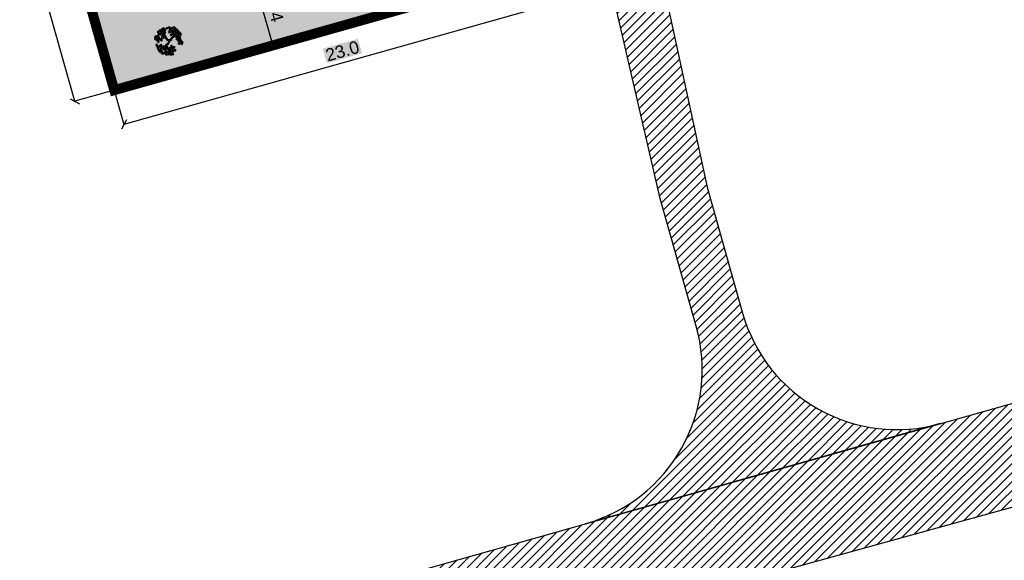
# Model space of a CAD drawing. Header units: metres. Extents: x 705847 to 708930, y 4313677 to 4316580.
# Tile 8 of 218: x 707612 to 707661, y 4313990 to 4314017. Entities that reach past the tile are written whole.
import ezdxf

# ---------------------------------------------------------------- set-up
doc = ezdxf.new("R2010")
doc.units = ezdxf.units.M
doc.header["$LTSCALE"] = 0.5
doc.header["$PDMODE"] = 35
doc.header["$PDSIZE"] = 0.3
doc.linetypes.add('JIS_09_08', pattern=[10.75, 8, -0.55, 0.55, -0.55, 0.55, -0.55])
doc.layers.add('zelen', color=69, linetype='Continuous')
doc.layers.add('Граница УЧАСТКА', color=7, linetype='Continuous', lineweight=140)
doc.layers.add('Штрих ГАЗОН', color=7, linetype='Continuous', true_color=0xc8e389)
doc.layers.add('штрих ПРОЕЗДЫ', color=7, linetype='Continuous', true_color=0x415676)
doc.styles.get("Standard").update_dxf_attribs({"font": 'arial.ttf'})
doc.linetypes.add('FENCELINE1', pattern='A,6.35,-2.54,[133,ltypeshp.shx,S=2.54,R=0,X=-2.54,Y=0],-2.54,25.4', length=36.83)
doc.dimstyles.new('300', dxfattribs={"dimscale": 0.5, "dimtxt": 1.25, "dimasz": 0.75, "dimexe": 0, "dimexo": 0, "dimgap": 0.5, "dimtad": 1, "dimdec": 1, "dimzin": 0, "dimdsep": 46, "dimtxsty": 'Standard', "dimblk": 'OBLIQUE', "dimcen": 0, "dimclrd": 256, "dimclre": 256, "dimclrt": 256, "dimadec": 1, "dimazin": 0, "dimtfac": 1, "dimtdec": 1, "dimtofl": 0, "dimtmove": 0, "dimatfit": 3, "dimfxl": 3, "dimtfill": 2, "dimtfillclr": 7, "dimtolj": 1, "dimtzin": 0, "dimlwd": 25, "dimlwe": -1, "dimarcsym": 0})
pattern_1 = [(45, (0, 0), (-0.224506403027, 0.224506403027), [])]

# ---------------------------------------------------------------- blocks, each defined once
blk = doc.blocks.new('z_98')
at = {"color": 92, "linetype": 'Continuous'}
for p, q in [((-287, 359), (-237, 365)), ((-277, 327), (-287, 359)), ((-283, 404), (-250, 431)), ((-280, 380), (-283, 404)), ((-251, 376), (-280, 380)), ((-221, 417), (-251, 376)), ((-250, 431), (-221, 417)), ((-237, 365), (-219, 341)), ((-219, 341), (-235, 322)), ((-222, 354), (-189, 381)), ((-219, 329), (-222, 354)), ((-219, 429), (-187, 456)), ((-216, 405), (-219, 429)), ((-187, 401), (-216, 405)), ((-189, 381), (-160, 366)), ((-160, 366), (-189, 326)), ((-187, 456), (-157, 442)), ((-157, 442), (-187, 401)), ((-158, 378), (-125, 405)), ((-155, 354), (-158, 378)), ((-158, 321), (-126, 348)), ((-126, 350), (-155, 354)), ((-96, 391), (-126, 350)), ((-126, 348), (-96, 334)), ((-125, 405), (-96, 391)), ((-95, 346), (-62, 373)), ((-91, 321), (-95, 346)), ((-62, 373), (-33, 358)), ((-33, 358), (-62, 317)), ((-1, 417), (16, 456)), ((14, 397), (-1, 417)), ((42, 407), (14, 397)), ((16, 456), (48, 457)), ((48, 457), (42, 407)), ((56, 418), (67, 445)), ((88, 379), (56, 418)), ((63, 350), (75, 377)), ((95, 311), (63, 350)), ((67, 445), (92, 442)), ((75, 377), (99, 374)), ((109, 404), (88, 379)), ((92, 442), (109, 404)), ((99, 374), (117, 336)), ((110, 404), (126, 444)), ((125, 384), (110, 404)), ((152, 395), (125, 384)), ((126, 444), (159, 445)), ((159, 445), (152, 395)), ((166, 406), (178, 433)), ((198, 367), (166, 406)), ((174, 338), (185, 365)), ((206, 299), (174, 338)), ((178, 433), (202, 430)), ((183, 389), (199, 428)), ((197, 369), (183, 389)), ((185, 365), (210, 362)), ((225, 380), (197, 369)), ((220, 391), (198, 367)), ((199, 428), (232, 430)), ((202, 430), (220, 391)), ((210, 362), (227, 323)), ((232, 430), (225, 380)), ((239, 390), (251, 418)), ((271, 351), (239, 390)), ((247, 323), (258, 350)), ((251, 418), (275, 415)), ((258, 350), (283, 347)), ((268, 325), (285, 364)), ((293, 376), (271, 351)), ((275, 415), (293, 376)), ((283, 347), (300, 308)), ((285, 364), (317, 366)), ((317, 366), (310, 316)), ((325, 326), (336, 354)), ((336, 354), (360, 351)), ((360, 351), (378, 312)), ((-474, 77), (-445, 92)), ((-472, 35), (-474, 77)), ((-451, 23), (-472, 35)), ((-455, 143), (-426, 157)), ((-453, 100), (-455, 143)), ((-432, 88), (-453, 100)), ((-430, 44), (-451, 23)), ((-445, 92), (-430, 44)), ((-438, 4), (-413, 48)), ((-408, -7), (-438, 4)), ((-436, 216), (-407, 231)), ((-435, 173), (-436, 216)), ((-413, 161), (-435, 173)), ((-411, 109), (-432, 88)), ((-426, 157), (-411, 109)), ((-417, 282), (-388, 296)), ((-416, 239), (-417, 282)), ((-394, 227), (-416, 239)), ((-393, 182), (-413, 161)), ((-413, 48), (-383, 47)), ((-378, 23), (-408, -7)), ((-407, 231), (-393, 182)), ((-400, 143), (-375, 187)), ((-370, 132), (-400, 143)), ((-374, 248), (-394, 227)), ((-389, 90), (-360, 104)), ((-388, 47), (-389, 90)), ((-388, 296), (-374, 248)), ((-366, 35), (-388, 47)), ((-383, 47), (-378, 23)), ((-375, 187), (-346, 186)), ((-370, 155), (-341, 170)), ((-340, 162), (-370, 132)), ((-369, 113), (-370, 155)), ((-347, 101), (-369, 113)), ((-345, 56), (-366, 35)), ((-360, 104), (-345, 56)), ((-353, 17), (-328, 61)), ((-323, 6), (-353, 17)), ((-327, 122), (-347, 101)), ((-346, 186), (-340, 162)), ((-343, 227), (-293, 234)), ((-334, 196), (-343, 227)), ((-341, 170), (-327, 122)), ((-340, 273), (-307, 300)), ((-336, 249), (-340, 273)), ((-307, 245), (-336, 249)), ((-292, 191), (-334, 196)), ((-328, 61), (-299, 60)), ((-293, 36), (-323, 6)), ((-322, 94), (-272, 100)), ((-312, 63), (-322, 94)), ((-319, 140), (-286, 166)), ((-315, 115), (-319, 140)), ((-286, 111), (-315, 115)), ((-270, 57), (-312, 63)), ((-307, 300), (-278, 286)), ((-278, 286), (-307, 245)), ((-299, 60), (-293, 36)), ((-293, 234), (-276, 210)), ((-276, 210), (-292, 191)), ((-286, 166), (-256, 152)), ((-256, 152), (-286, 111)), ((-235, 322), (-277, 327)), ((-276, 298), (-243, 325)), ((-273, 273), (-276, 298)), ((-243, 270), (-273, 273)), ((-272, 100), (-255, 76)), ((-255, 76), (-270, 57)), ((-255, 164), (-222, 191)), ((-251, 140), (-255, 164)), ((-222, 136), (-251, 140)), ((-243, 325), (-214, 310)), ((-214, 310), (-243, 270)), ((-225, 308), (-175, 314)), ((-216, 277), (-225, 308)), ((-222, 191), (-193, 177)), ((-193, 177), (-222, 136)), ((-189, 326), (-219, 329)), ((-174, 271), (-216, 277)), ((-188, 154), (-138, 161)), ((-178, 123), (-188, 154)), ((-184, 200), (-152, 227)), ((-181, 176), (-184, 200)), ((-152, 172), (-181, 176)), ((-136, 118), (-178, 123)), ((-175, 314), (-158, 290)), ((-158, 290), (-174, 271)), ((-162, 275), (-112, 282)), ((-152, 244), (-162, 275)), ((-155, 297), (-158, 321)), ((-126, 293), (-155, 297)), ((-110, 239), (-152, 244)), ((-152, 227), (-122, 213)), ((-122, 213), (-152, 172)), ((-138, 161), (-121, 137)), ((-121, 137), (-136, 118)), ((-96, 334), (-126, 293)), ((-121, 225), (-88, 252)), ((-117, 200), (-121, 225)), ((-88, 196), (-117, 200)), ((-112, 282), (-95, 258)), ((-95, 258), (-110, 239)), ((-62, 317), (-91, 321)), ((-88, 252), (-59, 237)), ((-59, 237), (-88, 196)), ((49, 283), (65, 323)), ((63, 263), (49, 283)), ((91, 274), (63, 263)), ((65, 323), (98, 324)), ((98, 324), (91, 274)), ((117, 336), (95, 311)), ((105, 285), (116, 312)), ((137, 246), (105, 285)), ((113, 217), (124, 244)), ((145, 178), (113, 217)), ((116, 312), (141, 309)), ((124, 244), (148, 241)), ((136, 238), (152, 277)), ((150, 218), (136, 238)), ((159, 270), (137, 246)), ((141, 309), (159, 270)), ((166, 202), (145, 178)), ((148, 241), (166, 202)), ((178, 228), (150, 218)), ((152, 277), (185, 278)), ((160, 102), (176, 141)), ((174, 82), (160, 102)), ((202, 92), (174, 82)), ((176, 141), (208, 142)), ((185, 278), (178, 228)), ((192, 239), (204, 266)), ((224, 200), (192, 239)), ((200, 171), (211, 199)), ((232, 132), (200, 171)), ((208, 142), (202, 92)), ((204, 266), (228, 263)), ((227, 323), (206, 299)), ((211, 199), (235, 195)), ((216, 103), (227, 130)), ((248, 64), (216, 103)), ((223, 35), (235, 62)), ((255, -4), (223, 35)), ((246, 225), (224, 200)), ((227, 130), (252, 127)), ((228, 263), (246, 225)), ((253, 157), (232, 132)), ((235, 195), (253, 157)), ((235, 62), (259, 59)), ((279, 284), (247, 323)), ((269, 89), (248, 64)), ((252, 127), (269, 89)), ((277, 21), (255, -4)), ((256, 180), (272, 219)), ((270, 160), (256, 180)), ((259, 59), (277, 21)), ((283, 305), (268, 325)), ((298, 170), (270, 160)), ((272, 219), (305, 220)), ((300, 308), (279, 284)), ((310, 316), (283, 305)), ((289, 39), (305, 78)), ((303, 19), (289, 39)), ((305, 220), (298, 170)), ((331, 29), (303, 19)), ((305, 78), (338, 79)), ((312, 181), (324, 208)), ((344, 142), (312, 181)), ((320, 113), (331, 141)), ((352, 74), (320, 113)), ((324, 208), (348, 205)), ((357, 287), (325, 326)), ((331, 141), (355, 137)), ((338, 79), (331, 29)), ((332, 258), (343, 286)), ((364, 219), (332, 258)), ((341, 203), (357, 242)), ((356, 183), (341, 203)), ((343, 286), (368, 283)), ((366, 167), (344, 142)), ((345, 40), (357, 67)), ((377, 1), (345, 40)), ((348, 205), (366, 167)), ((373, 99), (352, 74)), ((355, 137), (373, 99)), ((383, 193), (356, 183)), ((378, 312), (357, 287)), ((357, 242), (390, 243)), ((357, 67), (381, 64)), ((385, 244), (364, 219)), ((368, 283), (385, 244)), ((399, 26), (377, 1)), ((378, 59), (395, 98)), ((393, 39), (378, 59)), ((381, 64), (399, 26)), ((390, 243), (383, 193)), ((420, 49), (393, 39)), ((395, 98), (427, 99)), ((398, 204), (409, 231)), ((430, 165), (398, 204)), ((405, 136), (416, 163)), ((437, 97), (405, 136)), ((409, 231), (433, 228)), ((416, 163), (441, 160)), ((427, 99), (420, 49)), ((451, 189), (430, 165)), ((433, 228), (451, 189)), ((435, 60), (446, 87)), ((467, 21), (435, 60)), ((458, 121), (437, 97)), ((441, 160), (458, 121)), ((442, -8), (453, 19)), ((446, 87), (470, 84)), ((453, 19), (478, 16)), ((488, 46), (467, 21)), ((470, 84), (488, 46)), ((478, 16), (495, -22)), ((-457, -121), (-432, -100)), ((-447, -162), (-457, -121)), ((-453, -53), (-428, -32)), ((-442, -94), (-453, -53)), ((-423, -169), (-447, -162)), ((-419, -101), (-442, -94)), ((-432, -100), (-407, -144)), ((-428, -32), (-403, -76)), ((-407, -144), (-423, -169)), ((-403, -76), (-419, -101)), ((-415, -275), (-390, -254)), ((-405, -316), (-415, -275)), ((-410, -207), (-385, -186)), ((-400, -248), (-410, -207)), ((-407, -184), (-392, -136)), ((-375, -189), (-407, -184)), ((-381, -323), (-405, -316)), ((-376, -255), (-400, -248)), ((-392, -136), (-363, -131)), ((-390, -254), (-365, -298)), ((-385, -186), (-361, -230)), ((-365, -298), (-381, -323)), ((-361, -230), (-376, -255)), ((-352, -153), (-375, -189)), ((-366, -181), (-340, -161)), ((-355, -222), (-366, -181)), ((-365, -338), (-349, -290)), ((-363, -131), (-352, -153)), ((-361, -113), (-336, -93)), ((-350, -154), (-361, -113)), ((-332, -230), (-355, -222)), ((-327, -162), (-350, -154)), ((-349, -290), (-320, -285)), ((-340, -161), (-316, -205)), ((-336, -93), (-311, -137)), ((-316, -205), (-332, -230)), ((-309, -307), (-332, -343)), ((-311, -137), (-327, -162)), ((-320, -285), (-309, -307)), ((-319, -343), (-293, -322)), ((-315, -245), (-300, -197)), ((-283, -249), (-315, -245)), ((-314, -275), (-289, -254)), ((-303, -316), (-314, -275)), ((-311, -159), (-286, -138)), ((-301, -200), (-311, -159)), ((-307, -91), (-282, -70)), ((-296, -132), (-307, -91)), ((-280, -323), (-303, -316)), ((-277, -207), (-301, -200)), ((-300, -197), (-271, -192)), ((-273, -139), (-296, -132)), ((-293, -322), (-269, -366)), ((-289, -254), (-264, -298)), ((-286, -138), (-262, -182)), ((-260, -214), (-283, -249)), ((-282, -70), (-257, -114)), ((-264, -298), (-280, -323)), ((-262, -182), (-277, -207)), ((-257, -114), (-273, -139)), ((-271, -192), (-260, -214)), ((-264, -313), (-239, -292)), ((-254, -354), (-264, -313)), ((-261, -222), (-246, -174)), ((-229, -227), (-261, -222)), ((-260, -244), (-235, -224)), ((-249, -285), (-260, -244)), ((-226, -293), (-249, -285)), ((-246, -174), (-217, -169)), ((-239, -292), (-215, -336)), ((-235, -224), (-210, -268)), ((-206, -191), (-229, -227)), ((-210, -268), (-226, -293)), ((-217, -169), (-206, -191)), ((-214, -376), (-199, -328)), ((-206, -318), (-180, -297)), ((-195, -359), (-206, -318)), ((-203, -184), (-178, -163)), ((-193, -225), (-203, -184)), ((-201, -249), (-176, -229)), ((-190, -290), (-201, -249)), ((-199, -116), (-173, -95)), ((-188, -157), (-199, -116)), ((-199, -328), (-170, -323)), ((-169, -232), (-193, -225)), ((-167, -298), (-190, -290)), ((-165, -164), (-188, -157)), ((-180, -297), (-156, -341)), ((-178, -163), (-153, -207)), ((-176, -229), (-151, -273)), ((-173, -95), (-149, -139)), ((-170, -323), (-159, -345)), ((-153, -207), (-169, -232)), ((-151, -273), (-167, -298)), ((-149, -139), (-165, -164)), ((-155, -381), (-140, -333)), ((-153, -248), (-137, -199)), ((-121, -252), (-153, -248)), ((-140, -333), (-111, -328)), ((-137, -199), (-108, -194)), ((-98, -216), (-121, -252)), ((-117, -274), (-66, -270)), ((-108, -306), (-117, -274)), ((-111, -328), (-100, -350)), ((-108, -194), (-98, -216)), ((-66, -313), (-108, -306)), ((-66, -270), (-50, -294)), ((-50, -294), (-66, -313)), ((-56, -306), (-6, -301)), ((-48, -337), (-56, -306)), ((-7, -284), (0, -255)), ((31, -317), (-7, -284)), ((-6, -301), (10, -326)), ((10, -326), (-6, -344)), ((0, -255), (25, -254)), ((17, -362), (23, -333)), ((23, -333), (48, -332)), ((25, -254), (48, -289)), ((48, -289), (31, -317)), ((46, -302), (96, -297)), ((54, -333), (46, -302)), ((48, -332), (72, -367)), ((96, -340), (54, -333)), ((96, -297), (112, -322)), ((112, -322), (96, -340)), ((106, -334), (156, -329)), ((115, -365), (106, -334)), ((155, -311), (162, -283)), ((193, -345), (155, -311)), ((156, -329), (173, -354)), ((162, -283), (187, -282)), ((169, -52), (185, -13)), ((183, -72), (169, -52)), ((211, -62), (183, -72)), ((185, -13), (218, -12)), ((187, -282), (210, -317)), ((210, -317), (193, -345)), ((218, -12), (211, -62)), ((225, -51), (237, -24)), ((257, -90), (225, -51)), ((233, -119), (244, -91)), ((265, -158), (233, -119)), ((237, -24), (261, -27)), ((244, -91), (268, -95)), ((279, -65), (257, -90)), ((261, -27), (279, -65)), ((286, -133), (265, -158)), ((268, -95), (286, -133)), ((277, -57), (293, -18)), ((292, -77), (277, -57)), ((319, -67), (292, -77)), ((293, -18), (326, -17)), ((326, -17), (319, -67)), ((334, -56), (345, -29)), ((366, -95), (334, -56)), ((341, -124), (352, -97)), ((373, -163), (341, -124)), ((345, -29), (369, -32)), ((352, -97), (377, -100)), ((353, -28), (364, -1)), ((385, -67), (353, -28)), ((364, -1), (388, -4)), ((387, -70), (366, -95)), ((369, -32), (387, -70)), ((394, -138), (373, -163)), ((377, -100), (394, -138)), ((406, -42), (385, -67)), ((388, -4), (406, -42)), ((474, -47), (442, -8)), ((495, -22), (474, -47)), ((-332, -343), (-365, -338)), ((-308, -384), (-319, -343)), ((-285, -391), (-308, -384)), ((-269, -366), (-285, -391)), ((-268, -406), (-253, -358)), ((-236, -411), (-268, -406)), ((-230, -361), (-254, -354)), ((-253, -358), (-224, -353)), ((-213, -375), (-236, -411)), ((-215, -336), (-230, -361)), ((-224, -353), (-213, -375)), ((-182, -381), (-214, -376)), ((-211, -408), (-161, -403)), ((-202, -439), (-211, -408)), ((-161, -446), (-202, -439)), ((-172, -366), (-195, -359)), ((-159, -345), (-182, -381)), ((-156, -341), (-172, -366)), ((-161, -403), (-144, -428)), ((-144, -428), (-161, -446)), ((-123, -386), (-155, -381)), ((-150, -440), (-100, -435)), ((-142, -471), (-150, -440)), ((-100, -478), (-142, -471)), ((-100, -350), (-123, -386)), ((-101, -417), (-94, -388)), ((-63, -451), (-101, -417)), ((-100, -435), (-84, -460)), ((-84, -460), (-100, -478)), ((-94, -388), (-70, -388)), ((-93, -352), (-43, -348)), ((-85, -384), (-93, -352)), ((-43, -391), (-85, -384)), ((-70, -388), (-46, -423)), ((-46, -423), (-63, -451)), ((-6, -344), (-48, -337)), ((-43, -348), (-27, -372)), ((-27, -372), (-43, -391)), ((-33, -384), (18, -379)), ((-24, -416), (-33, -384)), ((18, -423), (-24, -416)), ((54, -395), (17, -362)), ((18, -379), (34, -404)), ((34, -404), (18, -423)), ((72, -367), (54, -395)), ((76, -388), (126, -383)), ((85, -419), (76, -388)), ((127, -426), (85, -419)), ((156, -372), (115, -365)), ((126, -383), (143, -408)), ((143, -408), (127, -426)), ((137, -420), (187, -415)), ((145, -451), (137, -420)), ((187, -458), (145, -451)), ((173, -354), (156, -372)), ((186, -397), (193, -368)), ((224, -430), (186, -397)), ((187, -415), (203, -439)), ((203, -439), (187, -458)), ((193, -368), (218, -367)), ((218, -367), (241, -403)), ((241, -403), (224, -430))]:
    blk.add_line(p, q, dxfattribs=at)
at = {"color": 33, "linetype": 'Continuous'}
for p, q in [((-221, 63), (-266, 93)), ((-221, 91), (-264, 116)), ((-104, 76), (-221, 91)), ((-106, 43), (-221, 63)), ((-42, 10), (-106, 43)), ((-26, 33), (-104, 76)), ((-26, -28), (-42, 10)), ((0, 0), (-26, 33)), ((0, 0), (78, 71)), ((24, -33), (68, 18)), ((68, 18), (106, 58)), ((78, 71), (101, 126)), ((101, 126), (122, 159)), ((106, 58), (127, 118)), ((122, 159), (146, 174)), ((127, 118), (162, 161)), ((162, 161), (202, 174)), ((-87, -124), (-120, -204)), ((-61, -139), (-92, -217)), ((-92, -217), (-73, -257)), ((-47, -98), (-87, -124)), ((-21, -121), (-61, -139)), ((-26, -28), (-47, -98)), ((24, -33), (-21, -121))]:
    blk.add_line(p, q, dxfattribs=at)
blk = doc.blocks.new('_Oblique')
at = {"color": 0, "linetype": 'ByBlock', "lineweight": -2}
blk.add_line((-0.5, -0.5), (0.5, 0.5), dxfattribs=at)
blk = doc.blocks.new('*D383')
at = {"transparency": 16777216}
for p, q in [((707625.514, 4314018.955), (707623.965, 4314018.517)), ((707626.392, 4314015.688), (707624.884, 4314015.263))]:
    blk.add_line(p, q, dxfattribs=at)
at = {"lineweight": 25, "transparency": 16777216}
blk.add_line((707623.965, 4314018.517), (707624.884, 4314015.263), dxfattribs=at)
at = {"layer": 'Defpoints', "color": 0, "lineweight": 30, "transparency": 16777216}
for p in [(707625.514, 4314018.955), (707626.392, 4314015.688), (707624.884, 4314015.263)]:
    blk.add_point(p, dxfattribs=at)
at = {"lineweight": 25, "transparency": 16777216, "xscale": 0.375, "yscale": 0.375, "zscale": 0.375}
for p, rotation in [((707623.965, 4314018.517), 105.7600439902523), ((707624.884, 4314015.263), 285.7600439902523)]:
    blk.add_blockref('_Oblique', p, dxfattribs=dict(at, rotation=rotation))
at = {"lineweight": 30, "transparency": 16777216, "insert": (707624.972, 4314017.045), "char_height": 0.625, "attachment_point": 5, "rotation": 285.76, "bg_fill": 1, "box_fill_scale": 1.1, "bg_fill_color": 7, "bg_fill_true_color": 16777215, "bg_fill_transparency": 0}
blk.add_mtext('\\A1;3.4', dxfattribs=at)
blk = doc.blocks.new('*D421')
at = {"transparency": 16777216}
for p, q in [((707639.1, 4314019.275), (707639.585, 4314017.557)), ((707616.964, 4314013.028), (707617.449, 4314011.31))]:
    blk.add_line(p, q, dxfattribs=at)
at = {"lineweight": 25, "transparency": 16777216}
blk.add_line((707639.585, 4314017.557), (707617.449, 4314011.31), dxfattribs=at)
at = {"layer": 'Defpoints', "color": 0, "lineweight": 30, "transparency": 16777216}
for p in [(707639.1, 4314019.275), (707616.964, 4314013.028), (707617.449, 4314011.31)]:
    blk.add_point(p, dxfattribs=at)
at = {"lineweight": 25, "transparency": 16777216, "xscale": 0.375, "yscale": 0.375, "zscale": 0.375}
for p, rotation in [((707639.585, 4314017.557), 15.76004399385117), ((707617.449, 4314011.31), 195.7600439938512)]:
    blk.add_blockref('_Oblique', p, dxfattribs=dict(at, rotation=rotation))
at = {"lineweight": 30, "transparency": 16777216, "insert": (707628.363, 4314014.981), "char_height": 0.625, "attachment_point": 5, "rotation": 15.76, "bg_fill": 1, "box_fill_scale": 1.1, "bg_fill_color": 7, "bg_fill_true_color": 16777215, "bg_fill_transparency": 0}
blk.add_mtext('\\A1;23.0', dxfattribs=at)
blk = doc.blocks.new('*D422')
at = {"transparency": 16777216}
for p, q in [((707606.915, 4314048.637), (707604.94, 4314048.079)), ((707616.964, 4314013.028), (707614.99, 4314012.47))]:
    blk.add_line(p, q, dxfattribs=at)
at = {"lineweight": 25, "transparency": 16777216}
blk.add_line((707614.99, 4314012.47), (707604.94, 4314048.079), dxfattribs=at)
at = {"layer": 'Defpoints', "color": 0, "lineweight": 30, "transparency": 16777216}
for p in [(707606.915, 4314048.637), (707604.94, 4314048.079), (707616.964, 4314013.028)]:
    blk.add_point(p, dxfattribs=at)
at = {"lineweight": 25, "transparency": 16777216, "xscale": 0.375, "yscale": 0.375, "zscale": 0.375}
for p, rotation in [((707604.94, 4314048.079), 105.7600439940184), ((707614.99, 4314012.47), 285.7600439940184)]:
    blk.add_blockref('_Oblique', p, dxfattribs=dict(at, rotation=rotation))
at = {"lineweight": 30, "transparency": 16777216, "insert": (707610.513, 4314030.429), "char_height": 0.625, "attachment_point": 5, "rotation": 285.76, "bg_fill": 1, "box_fill_scale": 1.1, "bg_fill_color": 7, "bg_fill_true_color": 16777215, "bg_fill_transparency": 0}
blk.add_mtext('\\A1;37.0', dxfattribs=at)

msp = doc.modelspace()

# ---------------------------------------------------------------- hatches: boundary and pattern name
at = {"layer": 'Штрих ГАЗОН', "lineweight": 0, "transparency": 33554610}
h = msp.add_hatch(color=64, dxfattribs=at)
h.dxf.hatch_style = 1
edge = h.paths.add_edge_path()
edge.add_line((707615.29, 4314037.371), (707615.154, 4314037.852))
edge.add_arc((707615.635, 4314037.988), 0.5, 105.76, 195.76, ccw=False)
edge.add_line((707615.499, 4314038.469), (707632.342, 4314043.222))
edge.add_line((707632.342, 4314043.222), (707639.1, 4314019.275))
edge.add_line((707639.1, 4314019.275), (707616.964, 4314013.028))
edge.add_line((707616.964, 4314013.028), (707606.915, 4314048.637))
edge.add_line((707606.915, 4314048.637), (707629.05, 4314054.884))
edge.add_line((707629.05, 4314054.884), (707631.527, 4314046.109))
edge.add_line((707631.527, 4314046.109), (707623.769, 4314043.92))
edge.add_arc((707623.634, 4314044.401), 0.5, 195.76, 285.76, ccw=False)
edge.add_line((707623.152, 4314044.265), (707622.636, 4314046.094))
edge.add_line((707622.636, 4314046.094), (707627.93, 4314047.588))
edge.add_line((707627.93, 4314047.588), (707626.952, 4314051.053))
edge.add_line((707626.952, 4314051.053), (707621.659, 4314049.559))
edge.add_line((707621.659, 4314049.559), (707621.251, 4314051.002))
edge.add_arc((707620.77, 4314050.867), 0.5, 15.76, 105.76)
edge.add_line((707620.634, 4314051.348), (707609.624, 4314048.241))
edge.add_arc((707609.76, 4314047.759), 0.5, 105.76, 195.76)
edge.add_line((707609.279, 4314047.624), (707617.835, 4314017.301))
edge.add_arc((707618.316, 4314017.437), 0.5, 195.76, 285.76)
edge.add_line((707618.452, 4314016.956), (707623.075, 4314018.262))
edge.add_line((707623.075, 4314018.262), (707629.424, 4314020.065))
edge.add_line((707629.424, 4314020.065), (707628.09, 4314024.78))
edge.add_line((707628.09, 4314024.78), (707621.741, 4314022.977))
edge.add_line((707621.741, 4314022.977), (707622.394, 4314020.668))
edge.add_line((707622.394, 4314020.668), (707620.663, 4314020.178))
edge.add_arc((707620.527, 4314020.659), 0.5, 195.76, 285.76, ccw=False)
edge.add_line((707620.046, 4314020.524), (707618.712, 4314025.244))
edge.add_line((707618.712, 4314025.244), (707627.993, 4314027.864))
edge.add_line((707627.993, 4314027.864), (707624.571, 4314039.99))
edge.add_line((707624.571, 4314039.99), (707615.29, 4314037.371))
h.paths.add_polyline_path([(707630.723, 4314022.815), (707630.017, 4314025.318), (707632.519, 4314026.024), (707633.225, 4314023.522)], flags=16)
at = {"layer": 'штрих ПРОЕЗДЫ', "lineweight": 0, "ltscale": 100, "true_color": 0x5b78a4, "transparency": 33554687}
h = msp.add_hatch(dxfattribs=at)
h.set_pattern_fill('ANSI31', color=155, scale=0.1)
h.set_pattern_definition(pattern_1)
edge = h.paths.add_edge_path()
edge.add_line((707646.579, 4314008.185), (707648.355, 4314001.891))
edge.add_arc((707656.054, 4314004.064), 8, 195.76, 285.76)
edge.add_line((707658.227, 4313996.365), (707640.512, 4313991.365))
edge.add_arc((707638.339, 4313999.064), 8, 285.76, 375.76)
edge.add_line((707646.038, 4314001.237), (707644.238, 4314007.617))
edge.add_line((707644.238, 4314007.617), (707640.377, 4314024.331))
edge.add_line((707640.377, 4314024.331), (707636.829, 4314039.691))
edge.add_line((707636.829, 4314039.691), (707633.473, 4314053.216))
edge.add_line((707633.473, 4314053.216), (707630.117, 4314066.742))
edge.add_line((707630.117, 4314066.742), (707627.28, 4314078.551))
edge.add_line((707627.28, 4314078.551), (707623.247, 4314095.339))
edge.add_line((707623.247, 4314095.339), (707613.834, 4314128.532))
edge.add_line((707613.834, 4314128.532), (707616.102, 4314129.165))
edge.add_line((707616.102, 4314129.165), (707625.383, 4314096.379))
edge.add_line((707625.383, 4314096.379), (707629.041, 4314080.561))
edge.add_line((707629.041, 4314080.561), (707632.154, 4314067.099))
edge.add_line((707632.154, 4314067.099), (707635.87, 4314053.776))
edge.add_line((707635.87, 4314053.776), (707639.587, 4314040.453))
edge.add_line((707639.587, 4314040.453), (707643.083, 4314024.32))
edge.add_line((707643.083, 4314024.32), (707646.579, 4314008.185))
h = msp.add_hatch(dxfattribs=at)
h.set_pattern_fill('ANSI31', color=155, scale=0.1)
h.set_pattern_definition(pattern_1)
h.paths.add_polyline_path([(707560.163, 4313968.689), (707580.287, 4313974.369), (707610.74, 4313982.963), (707636.266, 4313990.167), (707666.473, 4313998.692), (707731.454, 4314017.031), (707732.896, 4314011.81), (707701.293, 4314003.081), (707668.962, 4313994.152), (707612.02, 4313978.424), (707582.643, 4313970.311), (707561.451, 4313964.457)])

# ---------------------------------------------------------------- linework, layer by layer
at = {"lineweight": 30}
msp.add_lwpolyline([(707646.579, 4314008.185), (707648.355, 4314001.891, 0.414214), (707658.227, 4313996.365), (707640.512, 4313991.365, 0.414214), (707646.038, 4314001.237), (707644.238, 4314007.617), (707640.377, 4314024.331), (707636.829, 4314039.691), (707633.473, 4314053.216), (707630.117, 4314066.742), (707627.28, 4314078.551), (707623.247, 4314095.339), (707613.834, 4314128.532), (707616.102, 4314129.165), (707625.383, 4314096.379), (707629.041, 4314080.561), (707632.154, 4314067.099), (707635.87, 4314053.776), (707639.587, 4314040.453), (707643.083, 4314024.32)], format="xyb", close=True, dxfattribs=at)
at = {"color": 1, "linetype": 'FENCELINE1', "lineweight": 30, "ltscale": 0.08}
msp.add_lwpolyline([(707631.527, 4314046.109), (707629.051, 4314054.884), (707606.915, 4314048.637), (707616.964, 4314013.028), (707639.1, 4314019.275), (707632.342, 4314043.222)], dxfattribs=at)
at = {"lineweight": 30, "flags": 128}
msp.add_lwpolyline([(707560.163, 4313968.689), (707580.287, 4313974.369), (707610.74, 4313982.963), (707636.266, 4313990.167), (707666.473, 4313998.692), (707731.454, 4314017.031), (707732.896, 4314011.81), (707701.293, 4314003.081), (707668.962, 4313994.152), (707612.02, 4313978.424), (707582.643, 4313970.311), (707561.451, 4313964.457)], close=True, dxfattribs=at)
at = {"layer": 'Граница УЧАСТКА', "linetype": 'JIS_09_08', "lineweight": 30, "ltscale": 1.5, "const_width": 0.5, "elevation": -323.947}
msp.add_lwpolyline([(707639.1, 4314019.275), (707629.051, 4314054.884), (707606.915, 4314048.637), (707616.964, 4314013.028)], close=True, dxfattribs=at)

# ---------------------------------------------------------------- block references
at = {"layer": 'zelen', "xscale": -0.001463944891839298, "yscale": 0.001463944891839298, "zscale": 0.001463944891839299, "rotation": 105.7600439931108}
msp.add_blockref('z_98', (707619.686, 4314015.489), dxfattribs=at)

# ---------------------------------------------------------------- dimensions: what is measured, and where the dimension line sits
at = {"color": 4, "lineweight": 30}
for p1, p2, distance, picture, middle in [((707616.964, 4314013.028), (707606.915, 4314048.637), 2.052, '*D422', (707610.513, 4314030.429)), ((707639.1, 4314019.275), (707616.964, 4314013.028), 1.785, '*D421', (707628.363, 4314014.981))]:
    dim = msp.add_aligned_dim(p1=p1, p2=p2, distance=distance, dimstyle='300', dxfattribs=at)
    dim.commit()
    dim.dimension.update_dxf_attribs({"geometry": picture, "text_midpoint": middle})
dim = msp.add_linear_dim(base=(707624.884, 4314015.263), p1=(707625.514, 4314018.955), p2=(707626.392, 4314015.688), angle=285.76, dimstyle='300', override={"dimtmove": 1}, dxfattribs=at)
dim.commit()
dim.dimension.update_dxf_attribs({"geometry": '*D383', "text_midpoint": (707624.972, 4314017.045)})

doc.saveas('drawing.dxf')
